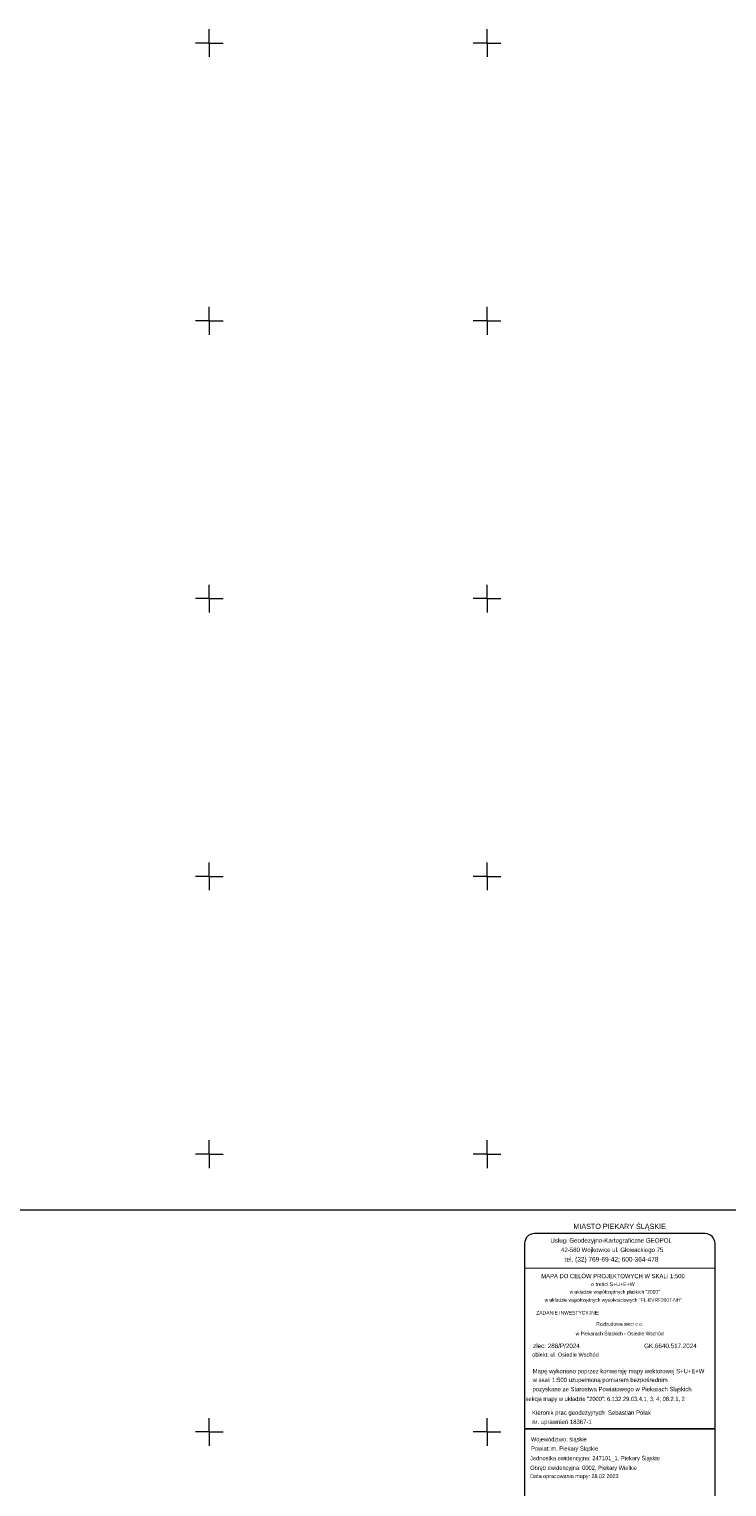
# Model space of a CAD drawing. Extents: x 0 to 6569664, y 0 to 5584502.
# Tile 62 of 64: x 6568468 to 6568593, y 5584240 to 5584502. Entities that reach past the tile are written whole.
import ezdxf
from ezdxf.enums import TextEntityAlignment as Align

# ---------------------------------------------------------------- set-up
doc = ezdxf.new("R2010")
doc.units = 0
doc.linetypes.add('GAK', pattern=[3.5, 2, -0.7, 0.1, -0.7])
for name, color, linetype, lineweight in [('ramka sekcji', 7, 'CONTINUOUS', 18), ('siec', 7, 'GAK', 70), ('TABELKA', 7, 'CONTINUOUS', 15)]:
    doc.layers.add(name, color=color, linetype=linetype, lineweight=lineweight)
doc.styles.add('MapaZas', font='arial.ttf', dxfattribs={"width": 0.87})

msp = doc.modelspace()

# ---------------------------------------------------------------- linework, layer by layer
at = {"layer": 'ramka sekcji'}
for p, q in [((6568500, 5584500), (6568500, 5584502.5)), ((6568550, 5584500), (6568550, 5584502.5)), ((6568500, 5584500), (6568497.5, 5584500)), ((6568500, 5584500), (6568500, 5584497.5)), ((6568500, 5584500), (6568502.5, 5584500)), ((6568550, 5584500), (6568547.5, 5584500)), ((6568550, 5584500), (6568550, 5584497.5)), ((6568550, 5584500), (6568552.5, 5584500)), ((6568500, 5584450), (6568500, 5584452.5)), ((6568550, 5584450), (6568550, 5584452.5)), ((6568500, 5584450), (6568497.5, 5584450)), ((6568500, 5584450), (6568500, 5584447.5)), ((6568500, 5584450), (6568502.5, 5584450)), ((6568550, 5584450), (6568547.5, 5584450)), ((6568550, 5584450), (6568550, 5584447.5)), ((6568550, 5584450), (6568552.5, 5584450)), ((6568500, 5584400), (6568500, 5584402.5)), ((6568550, 5584400), (6568550, 5584402.5)), ((6568500, 5584400), (6568497.5, 5584400)), ((6568500, 5584400), (6568500, 5584397.5)), ((6568500, 5584400), (6568502.5, 5584400)), ((6568550, 5584400), (6568547.5, 5584400)), ((6568550, 5584400), (6568550, 5584397.5)), ((6568550, 5584400), (6568552.5, 5584400)), ((6568500, 5584350), (6568497.5, 5584350)), ((6568500, 5584350), (6568500, 5584352.5)), ((6568500, 5584350), (6568500, 5584347.5)), ((6568500, 5584350), (6568502.5, 5584350)), ((6568550, 5584350), (6568547.5, 5584350)), ((6568550, 5584350), (6568550, 5584352.5)), ((6568550, 5584350), (6568550, 5584347.5)), ((6568550, 5584350), (6568552.5, 5584350)), ((6568500, 5584300), (6568500, 5584302.5)), ((6568550, 5584300), (6568550, 5584302.5)), ((6568500, 5584300), (6568497.5, 5584300)), ((6568500, 5584300), (6568500, 5584297.5)), ((6568500, 5584300), (6568502.5, 5584300)), ((6568550, 5584300), (6568547.5, 5584300)), ((6568550, 5584300), (6568550, 5584297.5)), ((6568550, 5584300), (6568552.5, 5584300)), ((6568500, 5584250), (6568500, 5584252.5)), ((6568550, 5584250), (6568550, 5584252.5)), ((6568500, 5584250), (6568497.5, 5584250)), ((6568500, 5584250), (6568500, 5584247.5)), ((6568500, 5584250), (6568502.5, 5584250)), ((6568550, 5584250), (6568547.5, 5584250)), ((6568550, 5584250), (6568550, 5584247.5)), ((6568550, 5584250), (6568552.5, 5584250))]:
    msp.add_line(p, q, dxfattribs=at)
at = {"layer": 'siec', "linetype": 'ByBlock', "lineweight": 20}
msp.add_lwpolyline([(6568734.39713, 5584289.91756), (6568240.9245, 5584289.91756), (6568240.9245, 5583920.87902), (6568734.39713, 5583920.87902)], close=True, dxfattribs=at)
at = {"layer": 'TABELKA'}
msp.add_line((6568556.74278, 5584279.48594), (6568591.02393, 5584279.52978), dxfattribs=at)
at = {"layer": 'TABELKA', "flags": 128}
msp.add_lwpolyline([(6568558.5254, 5584218.08122), (6568589.24131, 5584218.08122, 0.414213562), (6568591.02393, 5584219.86384), (6568591.02393, 5584283.9111, 0.414213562), (6568589.24131, 5584285.69372), (6568558.5254, 5584285.69372, 0.414213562), (6568556.74278, 5584283.9111), (6568556.74278, 5584219.86384, 0.414213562)], format="xyb", close=True, dxfattribs=at)
at = {"layer": 'TABELKA', "lineweight": -3, "flags": 128}
msp.add_lwpolyline([(6568556.7045, 5584250.54664), (6568590.98565, 5584250.55168)], dxfattribs=at)

# ---------------------------------------------------------------- texts
at = {"layer": 'TABELKA', "color": 135, "style": 'MapaZas', "width": 0.9}
for s, height, p in [('MIASTO PIEKARY ŚLĄSKIE', 0.9405, (6568573.86034, 5584286.52756)), ('MAPA DO CELÓW PROJEKTOWYCH W SKALI 1:500', 0.7706309, (6568572.65407, 5584277.66585)), ('o treści S+U+E+W', 0.6923637, (6568572.65407, 5584276.2451)), ('w układzie współrzędnych wysokościowych "PL-EVRF2007-NH"', 0.6324476, (6568572.71551, 5584273.42303)), ('w układzie współrzędnych płaskich "2000"', 0.6324476, (6568572.96891, 5584274.90314)), ('Rozbudowa sieci c.o.', 0.6544582, (6568573.88812, 5584269.1091)), ('w Piekarach Śląskich - Osiedle Wschód', 0.6544582, (6568573.85788, 5584267.37556))]:
    msp.add_text(s, height=height, dxfattribs=at).set_placement(p, align=Align.CENTER)
at = {"layer": 'TABELKA', "color": 3, "style": 'MapaZas', "width": 0.9}
for s, height, p in [('Usługi Geodezyjno-Kartograficzne GEOPOL', 0.8094721, (6568572.33118, 5584284.06565)), ('42-580 Wojkowice ul. Głowackiego 75', 0.7932827, (6568572.52129, 5584282.37562)), ('tel. (32) 769-69-42; 600-364-478', 0.8499457, (6568572.40169, 5584280.64357))]:
    msp.add_text(s, height=height, dxfattribs=at).set_placement(p, align=Align.CENTER)
at = {"layer": 'TABELKA', "style": 'MapaZas', "width": 0.9}
for s, height, p in [('ZADANIE INWESTYCYJNE:', 0.6502198, (6568558.84861, 5584271.13244)), ('obiekt: ul. Osiedle Wschód', 0.7366196, (6568558.11938, 5584263.54141)), ('zlec: 288/P/2024', 0.8209846, (6568558.28149, 5584265.0815)), ('Mapę wykonano poprzez konwersję mapy wektorowej S+U+E+W', 0.7778703, (6568558.19985, 5584260.5548)), ('w skali 1:500 uzupełnioną pomiarem bezpośrednim', 0.7778703, (6568558.19985, 5584258.97081)), ('pozyskane ze Starostwa Powiatowego w Piekarach Śląskich', 0.7778703, (6568558.17615, 5584257.32061)), ('Kieronik prac geodezyjnych: Sebastian Polak ', 0.7778703, (6568558.09723, 5584253.07933)), ('nr. uprawnień 18367-1', 0.7778703, (6568558.12992, 5584251.42912)), ('Województwo: śląskie', 0.7479522, (6568557.88453, 5584248.2989)), ('Jednostka ewidencyjna: 247101_1, Piekary Śląskie', 0.7479522, (6568557.73394, 5584244.89747)), ('Powiat: m. Piekary Śląskie', 0.7479522, (6568557.92269, 5584246.62883)), ('Obręb ewidencyjna: 0002, Piekary Wielkie', 0.7479522, (6568557.74834, 5584243.16611)), ('Data opracowania mapy: 28.02.2023', 0.7082881, (6568557.76169, 5584241.68402))]:
    msp.add_text(s, height=height, dxfattribs=at).set_placement(p)
at = {"layer": 'TABELKA', "color": 1, "style": 'MapaZas', "width": 0.9}
msp.add_text('        GK.6640.517.2024', height=0.8209846, dxfattribs=at).set_placement((6568575.75502, 5584265.07961))
at = {"layer": 'TABELKA', "style": 'MapaZas', "width": 0.9}
msp.add_text('sekcja mapy w układzie "2000": 6.132.29.03.4.1, 3, 4; 08.2.1, 2', height=0.7479522, dxfattribs=at).set_placement((6568571.25783, 5584255.57304), align=Align.CENTER)

doc.saveas('drawing.dxf')
